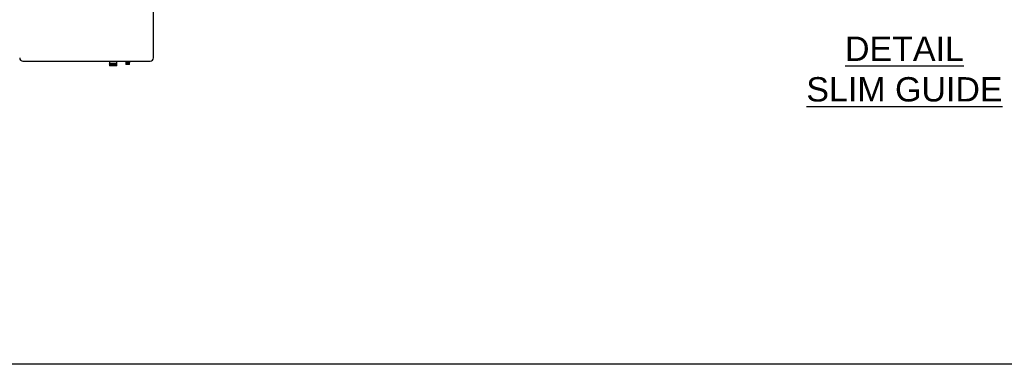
# Model space of a CAD drawing. Header units: inches. Extents: x 170 to 288, y 234 to 248.
# Tile 115 of 192: x 197.36 to 201.16, y 234.45 to 235.77. Entities that reach past the tile are written whole.
import ezdxf

# ---------------------------------------------------------------- set-up
doc = ezdxf.new("R2010")
doc.units = ezdxf.units.IN
doc.header["$LTSCALE"] = 0.25
doc.header["$MEASUREMENT"] = 0
doc.layers.add('ANNOTATIONS', color=1, linetype='Continuous')
doc.layers.add('DETAILS', color=4, linetype='Continuous')
doc.styles.add('ARIAL', font='arial.ttf', dxfattribs={"height": 0.09375})

msp = doc.modelspace()

# ---------------------------------------------------------------- linework, layer by layer
at = {"layer": 'defpoints'}
msp.add_lwpolyline([(213.72204, 234.44685), (194.25216, 234.44685), (194.25216, 247.18196), (213.72204, 247.18196)], close=True, dxfattribs=at)
at = {"layer": 'DETAILS'}
for p, q in [((197.87377, 235.62667), (197.87377, 236.19426)), ((197.37036, 235.61419), (197.86129, 235.61419)), ((197.70378, 235.61419), (197.70378, 235.60506)), ((197.7324, 235.60506), (197.7324, 235.61419)), ((197.7671, 235.61419), (197.7671, 235.60872)), ((197.78174, 235.60872), (197.78174, 235.61419)), ((197.70378, 235.60506), (197.70345, 235.60487)), ((197.70345, 235.60487), (197.70378, 235.60468)), ((197.70345, 235.60487), (197.73273, 235.60487)), ((197.70378, 235.60423), (197.70345, 235.60404)), ((197.70345, 235.60404), (197.70378, 235.60385)), ((197.70345, 235.60404), (197.73273, 235.60404)), ((197.70378, 235.6034), (197.70345, 235.60321)), ((197.70345, 235.60321), (197.70378, 235.60302)), ((197.70345, 235.60321), (197.73273, 235.60321)), ((197.70378, 235.60257), (197.70345, 235.60238)), ((197.70345, 235.60238), (197.70378, 235.60218)), ((197.70345, 235.60238), (197.73273, 235.60238)), ((197.70378, 235.60174), (197.70345, 235.60155)), ((197.70345, 235.60155), (197.70378, 235.60135)), ((197.70345, 235.60155), (197.73273, 235.60155)), ((197.70378, 235.60091), (197.70345, 235.60071)), ((197.70345, 235.60071), (197.70378, 235.60052)), ((197.70345, 235.60071), (197.73273, 235.60071)), ((197.70378, 235.60007), (197.70345, 235.59988)), ((197.70345, 235.59988), (197.70378, 235.59969)), ((197.70345, 235.59988), (197.73273, 235.59988)), ((197.70378, 235.59924), (197.70345, 235.59905)), ((197.70345, 235.59905), (197.70378, 235.59886)), ((197.70345, 235.59905), (197.73273, 235.59905)), ((197.7324, 235.60506), (197.70378, 235.60506)), ((197.70378, 235.60468), (197.70378, 235.60423)), ((197.70378, 235.60468), (197.7324, 235.60468)), ((197.7324, 235.60423), (197.70378, 235.60423)), ((197.70378, 235.60385), (197.70378, 235.6034)), ((197.70378, 235.60385), (197.7324, 235.60385)), ((197.7324, 235.6034), (197.70378, 235.6034)), ((197.70378, 235.60302), (197.70378, 235.60257)), ((197.70378, 235.60302), (197.7324, 235.60302)), ((197.7324, 235.60257), (197.70378, 235.60257)), ((197.70378, 235.60218), (197.70378, 235.60174)), ((197.70378, 235.60218), (197.7324, 235.60218)), ((197.7324, 235.60174), (197.70378, 235.60174)), ((197.70378, 235.60135), (197.70378, 235.60091)), ((197.70378, 235.60135), (197.7324, 235.60135)), ((197.7324, 235.60091), (197.70378, 235.60091)), ((197.70378, 235.60052), (197.70378, 235.60007)), ((197.70378, 235.60052), (197.7324, 235.60052)), ((197.7324, 235.60007), (197.70378, 235.60007)), ((197.70378, 235.59969), (197.70378, 235.59924)), ((197.70378, 235.59969), (197.7324, 235.59969)), ((197.7324, 235.59924), (197.70378, 235.59924)), ((197.70378, 235.59886), (197.70378, 235.59655)), ((197.70378, 235.59886), (197.7324, 235.59886)), ((197.7324, 235.59655), (197.70378, 235.59655)), ((197.73273, 235.60487), (197.7324, 235.60506)), ((197.7324, 235.60468), (197.73273, 235.60487)), ((197.7324, 235.60423), (197.7324, 235.60468)), ((197.73273, 235.60404), (197.7324, 235.60423)), ((197.7324, 235.60385), (197.73273, 235.60404)), ((197.7324, 235.6034), (197.7324, 235.60385)), ((197.73273, 235.60321), (197.7324, 235.6034)), ((197.7324, 235.60302), (197.73273, 235.60321)), ((197.7324, 235.60257), (197.7324, 235.60302)), ((197.73273, 235.60238), (197.7324, 235.60257)), ((197.7324, 235.60218), (197.73273, 235.60238)), ((197.7324, 235.60174), (197.7324, 235.60218)), ((197.73273, 235.60155), (197.7324, 235.60174)), ((197.7324, 235.60135), (197.73273, 235.60155)), ((197.7324, 235.60091), (197.7324, 235.60135)), ((197.73273, 235.60071), (197.7324, 235.60091)), ((197.7324, 235.60052), (197.73273, 235.60071)), ((197.7324, 235.60007), (197.7324, 235.60052)), ((197.73273, 235.59988), (197.7324, 235.60007)), ((197.7324, 235.59969), (197.73273, 235.59988)), ((197.7324, 235.59924), (197.7324, 235.59969)), ((197.73273, 235.59905), (197.7324, 235.59924)), ((197.7324, 235.59886), (197.73273, 235.59905)), ((197.7324, 235.59655), (197.7324, 235.59886)), ((197.7671, 235.60872), (197.76677, 235.60853)), ((197.76677, 235.60853), (197.7671, 235.60834)), ((197.76677, 235.60853), (197.78207, 235.60853)), ((197.7671, 235.60806), (197.76677, 235.60787)), ((197.76677, 235.60787), (197.7671, 235.60767)), ((197.76677, 235.60787), (197.78207, 235.60787)), ((197.7671, 235.60739), (197.76677, 235.6072)), ((197.76677, 235.6072), (197.7671, 235.60701)), ((197.76677, 235.6072), (197.78207, 235.6072)), ((197.7671, 235.60673), (197.76677, 235.60654)), ((197.76677, 235.60654), (197.7671, 235.60634)), ((197.76677, 235.60654), (197.78207, 235.60654)), ((197.7671, 235.60606), (197.76677, 235.60587)), ((197.76677, 235.60587), (197.7671, 235.60568)), ((197.76677, 235.60587), (197.78207, 235.60587)), ((197.7671, 235.6054), (197.76677, 235.60521)), ((197.76677, 235.60521), (197.7671, 235.60501)), ((197.76677, 235.60521), (197.78207, 235.60521)), ((197.7671, 235.60473), (197.76677, 235.60454)), ((197.76677, 235.60454), (197.7671, 235.60435)), ((197.76677, 235.60454), (197.78207, 235.60454)), ((197.7671, 235.60407), (197.76677, 235.60387)), ((197.76677, 235.60387), (197.7671, 235.60368)), ((197.76677, 235.60387), (197.78207, 235.60387)), ((197.7671, 235.60872), (197.78174, 235.60872)), ((197.7671, 235.60834), (197.7671, 235.60806)), ((197.7671, 235.60834), (197.78174, 235.60834)), ((197.7671, 235.60806), (197.78174, 235.60806)), ((197.7671, 235.60767), (197.7671, 235.60739)), ((197.7671, 235.60767), (197.78174, 235.60767)), ((197.7671, 235.60739), (197.78174, 235.60739)), ((197.7671, 235.60701), (197.7671, 235.60673)), ((197.7671, 235.60701), (197.78174, 235.60701)), ((197.7671, 235.60673), (197.78174, 235.60673)), ((197.7671, 235.60634), (197.7671, 235.60606)), ((197.7671, 235.60634), (197.78174, 235.60634)), ((197.7671, 235.60606), (197.78174, 235.60606)), ((197.7671, 235.60568), (197.7671, 235.6054)), ((197.7671, 235.60568), (197.78174, 235.60568)), ((197.7671, 235.6054), (197.78174, 235.6054)), ((197.7671, 235.60501), (197.7671, 235.60473)), ((197.7671, 235.60501), (197.78174, 235.60501)), ((197.7671, 235.60473), (197.78174, 235.60473)), ((197.7671, 235.60435), (197.7671, 235.60407)), ((197.7671, 235.60435), (197.78174, 235.60435)), ((197.7671, 235.60407), (197.78174, 235.60407)), ((197.7671, 235.60368), (197.7671, 235.60221)), ((197.7671, 235.60368), (197.78174, 235.60368)), ((197.78174, 235.60221), (197.7671, 235.60221)), ((197.78207, 235.60853), (197.78174, 235.60872)), ((197.78174, 235.60834), (197.78207, 235.60853)), ((197.78174, 235.60806), (197.78174, 235.60834)), ((197.78207, 235.60787), (197.78174, 235.60806)), ((197.78174, 235.60767), (197.78207, 235.60787)), ((197.78174, 235.60739), (197.78174, 235.60767)), ((197.78207, 235.6072), (197.78174, 235.60739)), ((197.78174, 235.60701), (197.78207, 235.6072)), ((197.78174, 235.60673), (197.78174, 235.60701)), ((197.78207, 235.60654), (197.78174, 235.60673)), ((197.78174, 235.60634), (197.78207, 235.60654)), ((197.78174, 235.60606), (197.78174, 235.60634)), ((197.78207, 235.60587), (197.78174, 235.60606)), ((197.78174, 235.60568), (197.78207, 235.60587)), ((197.78174, 235.6054), (197.78174, 235.60568)), ((197.78207, 235.60521), (197.78174, 235.6054)), ((197.78174, 235.60501), (197.78207, 235.60521)), ((197.78174, 235.60473), (197.78174, 235.60501)), ((197.78207, 235.60454), (197.78174, 235.60473)), ((197.78174, 235.60435), (197.78207, 235.60454)), ((197.78174, 235.60407), (197.78174, 235.60435)), ((197.78207, 235.60387), (197.78174, 235.60407)), ((197.78174, 235.60368), (197.78207, 235.60387)), ((197.78174, 235.60221), (197.78174, 235.60368))]:
    msp.add_line(p, q, dxfattribs=at)
for centre, start, end in [((197.37036, 235.62667), 180, 270), ((197.86129, 235.62667), 270, 0)]:
    msp.add_arc(centre, 0.01248, start, end, dxfattribs=at)

# ---------------------------------------------------------------- texts
at = {"layer": 'ANNOTATIONS', "insert": (200.76996, 235.70914), "char_height": 0.09375, "width": 1.3823677, "attachment_point": 2, "style": 'ARIAL'}
msp.add_mtext('{\\LDETAIL\\PSLIM GUIDE}', dxfattribs=at)

doc.saveas('drawing.dxf')
